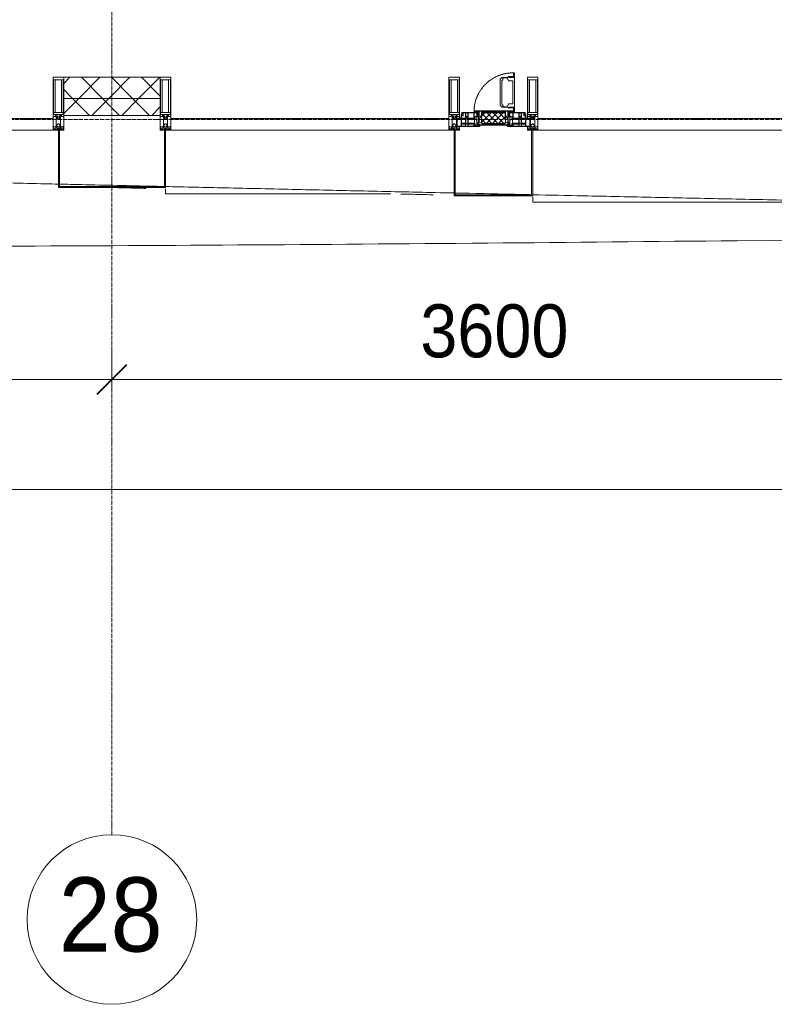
# Model space of a CAD drawing. Header units: millimetres. Extents: x 5617 to 107604, y 7718 to 206326.
# Tile 10 of 65: x 38556 to 42116, y 11226 to 15872. Entities that reach past the tile are written whole.
import ezdxf

# ---------------------------------------------------------------- set-up
doc = ezdxf.new("R2010")
doc.units = ezdxf.units.MM
for name, pattern in [('-D1-02х01', [3, 2, -1]), ('ADSK_Линия сетки', [25, 20, -2.5, 0, -2.5]), ('Линия сетки', [25, 20, -2.5, 0, -2.5])]:
    doc.linetypes.add(name, pattern=pattern)
for name, color, linetype, lineweight in [('Импосты витража', 7, 'Continuous', 18), ('Колонны', 7, 'Continuous', 18), ('Окна', 7, 'Continuous', 18), ('Оси', 7, 'Continuous', 9), ('Панели витража', 7, 'Continuous', 18), ('Размеры', 7, 'Continuous', 9), ('Размеры-100', 7, 'Continuous', 9), ('Стены разрез', 7, 'Continuous', 40), ('Стены штриховка', 7, 'Continuous', 40), ('Форма', 7, 'Continuous', 18), ('Формообразующий элемент-перекрытие', 7, 'Continuous', 18), ('Элементы узлов', 7, 'Continuous', 18)]:
    doc.layers.add(name, color=color, linetype=linetype, lineweight=lineweight)
doc.styles.add('Arial', font='arial.ttf', dxfattribs={"width": 0.9, "height": 250})
doc.styles.add('Arial_1', font='arial.ttf', dxfattribs={"width": 0.9, "height": 350})
doc.dimstyles.new('Основной_2_5_мм', dxfattribs={"dimscale": 304.8, "dimtxt": 255.06485, "dimasz": 0.463911, "dimexe": 0.492126, "dimexo": 0.492126, "dimgap": 0.098425, "dimtad": 1, "dimdec": 0, "dimdsep": 46, "dimtxsty": 'Arial', "dimblk1": 'OBLIQUE', "dimblk2": 'OBLIQUE', "dimsah": 1, "dimcen": 0.09, "dimdle": 0.492126, "dimazin": 2, "dimtfac": 1, "dimtdec": 4, "dimtix": 1, "dimtmove": 0, "dimatfit": 3, "dimfxl": 1, "dimtvp": 1, "dimtolj": 1, "dimtzin": 0, "dimlwd": 20, "dimlwe": 20, "dimarcsym": 2})
pattern_1 = [(45, (0, 0), (-70.71068, 70.71068), []), (135, (0, 0), (-70.71068, -70.71068), [])]

# ---------------------------------------------------------------- blocks, each defined once
blk = doc.blocks.new('System Panel - A_PAN_Glass-7508020-МКСС_К4_L17_58_200_')
at = {"layer": 'Панели витража', "color": 253, "lineweight": 5, "true_color": 0xaaaaaa}
for p, q in [((656.25, 55), (-656.25, 55)), ((-656.25, 55), (-656.25, 0)), ((656.25, 0), (656.25, 55)), ((-656.25, 0), (656.25, 0))]:
    blk.add_line(p, q, dxfattribs=at)
blk = doc.blocks.new('A_PAN_Створка - 383мм-V54-МКСС_К4_L17_58_200_')
at = {"layer": 'Панели витража', "lineweight": 5}
h = blk.add_hatch(dxfattribs=at)
h.set_pattern_fill('FP_7', color=256, style=0, pattern_type=2)
h.set_pattern_definition([(45, (-113350, -15350), (-14.1421356, 14.1421356), []), (135, (-113350, -15350), (-14.1421356, -14.1421356), [])])
h.paths.add_polyline_path([(-54.5, 31.8), (54.5, 31.8), (54.9, 34.1), (57.2, 36.4), (57.2, 60.8), (54.6, 63.4), (53.6, 82.7), (-54.6, 81.8), (-54.6, 63.4), (-57.2, 60.8), (-57.2, 36.4), (-54.9, 34.1)])
at = {"layer": 'Окна', "lineweight": 5}
for p, q in [((39.7, 249), (31.1, 240.4)), ((31.1, 117.6), (31.1, 240.4)), ((41.4, 234.2), (39.1, 233.8)), ((39.1, 179), (39.1, 233.8)), ((70.1, 249), (39.7, 249)), ((41.4, 234.2), (43.5, 236.3)), ((45, 244.7), (42.3, 239.8)), ((42.3, 239.8), (43.5, 236.3)), ((45.9, 246.8), (45, 244.7)), ((63.3, 246.8), (45.9, 246.8)), ((64.1, 245), (63.3, 246.8)), ((64.1, 245), (66.7, 241)), ((66.7, 241), (68.6, 239.7)), ((68.6, 239.7), (68.6, 236.4)), ((68.6, 236.4), (71.1, 233.9)), ((70.1, 252.9), (70.1, 249)), ((95.1, 252.9), (70.1, 252.9)), ((71.1, 233.9), (89.5, 233.9)), ((74.1, 248.4), (74.1, 252.9)), ((89.1, 248.4), (74.1, 248.4)), ((89.1, 252.9), (89.1, 248.4)), ((89.5, 233.9), (90.6, 232.8)), ((90.6, 125.2), (90.6, 232.8)), ((93.1, 248.4), (93.1, 252.9)), ((97.9, 248.4), (93.1, 248.4)), ((95.1, 270.5), (95.1, 252.9)), ((99.6, 270.5), (95.1, 270.5)), ((97.9, 262.4), (95.1, 262.4)), ((97.9, 262.4), (97.9, 248.4)), ((99.6, 270.5), (99.6, 87.5)), ((39.1, 179), (39.1, 124.2)), ((39.7, 109), (31.1, 117.6)), ((41.4, 123.8), (39.1, 124.2)), ((70.1, 109), (39.7, 109)), ((41.4, 123.8), (43.5, 121.7)), ((42.3, 118.2), (43.5, 121.7)), ((45, 113.3), (42.3, 118.2)), ((45.9, 111.2), (45, 113.3)), ((63.3, 111.2), (45.9, 111.2)), ((64.1, 113), (63.3, 111.2)), ((64.1, 113), (66.7, 117)), ((66.7, 117), (68.6, 118.3)), ((68.6, 121.6), (71.1, 124.1)), ((68.6, 118.3), (68.6, 121.6)), ((70.1, 105.1), (70.1, 109)), ((95.1, 105.1), (70.1, 105.1)), ((71.1, 124.1), (89.5, 124.1)), ((74.1, 109.6), (74.1, 105.1)), ((89.1, 109.6), (74.1, 109.6)), ((89.1, 105.1), (89.1, 109.6)), ((89.5, 124.1), (90.6, 125.2)), ((93.1, 109.6), (93.1, 105.1)), ((97.9, 109.6), (93.1, 109.6)), ((95.1, 87.5), (95.1, 105.1)), ((97.9, 95.6), (95.1, 95.6)), ((97.9, 95.6), (97.9, 109.6)), ((-171, 57), (-156, 57)), ((-171, 17), (-171, 57)), ((-153, 73.5), (-150, 73.5)), ((-153, 60), (-153, 73.5)), ((-150, 84), (-78, 84)), ((-150, 73.5), (-150, 84)), ((-91.5, 92), (91.5, 92)), ((-91.5, 87.5), (-91.5, 92)), ((-73.9, 87.5), (-91.5, 87.5)), ((-78, 84), (-78, 23.5)), ((-73.9, 62.5), (-73.9, 87.5)), ((-70, 62.5), (-73.9, 62.5)), ((-70, 32.1), (-70, 62.5)), ((70, 62.5), (70, 32.1)), ((73.9, 62.5), (70, 62.5)), ((73.9, 87.5), (73.9, 62.5)), ((91.5, 87.5), (73.9, 87.5)), ((78, 84), (150, 84)), ((78, 23.5), (78, 84)), ((91.5, 92), (91.5, 87.5)), ((99.6, 87.5), (95.1, 87.5)), ((150, 84), (150, 73.5)), ((150, 73.5), (153, 73.5)), ((153, 73.5), (153, 60)), ((156, 57), (171, 57)), ((171, 57), (171, 17)), ((-67.9, 17), (-171, 17)), ((-78, 23.5), (-67.9, 23.5)), ((-61.4, 23.5), (-70, 32.1)), ((-67.9, 23.5), (-64.6, 26.8)), ((-67.9, 17), (-67.9, 23.5)), ((-61.4, 23.5), (-67.9, 17)), ((-64.6, 26.8), (-61.4, 23.5)), ((61.4, 23.5), (-61.4, 23.5)), ((70, 32.1), (61.4, 23.5)), ((61.4, 23.5), (64.6, 26.8)), ((67.9, 17), (61.4, 23.5)), ((64.6, 26.8), (67.9, 23.5)), ((67.9, 23.5), (67.9, 17)), ((67.9, 23.5), (78, 23.5)), ((171, 17), (67.9, 17))]:
    blk.add_line(p, q, dxfattribs=at)
at = {"layer": 'Окна', "color": 253, "lineweight": 5, "true_color": 0xaaaaaa}
for p, q in [((-171, 55.5), (-152, 55.5)), ((-152, 20), (-152, 73.5)), ((-150.5, 69.5), (-150.5, 73.5)), ((-145, 69.5), (-150.5, 69.5)), ((-150.5, 33.6), (-150.5, 68)), ((-150.5, 68), (-143.5, 68)), ((-150.5, 56.6), (-132.4, 56.6)), ((-136.4, 52.4), (-150.5, 52.4)), ((-148.5, 82.5), (-132.4, 82.5)), ((-148.5, 81), (-148.5, 82.5)), ((-143.5, 81), (-148.5, 81)), ((-145, 69.5), (-145, 79.5)), ((-143.5, 68), (-143.5, 81)), ((-137.2, 54.8), (-135.8, 50.8)), ((-132.5, 54.8), (-137.2, 54.8)), ((-132.1, 49), (-135.8, 50.8)), ((-132.5, 53.8), (-133.4, 52)), ((-133.4, 52), (-130.1, 50.4)), ((-132.5, 53.8), (-132.5, 54.8)), ((-132.4, 56.6), (-132.4, 82.5)), ((-132.1, 49), (-132.1, 36.8)), ((-131, 82.5), (-120.8, 82.5)), ((-131, 82.5), (-131, 64.6)), ((-131, 64.6), (-120.8, 64.6)), ((-131, 56.5), (-131, 62.6)), ((-120.8, 62.6), (-131, 62.6)), ((-131, 56.5), (-120.8, 56.5)), ((-131, 55.1), (-131, 52.7)), ((-120.8, 55.1), (-131, 55.1)), ((-129.4, 51.1), (-131, 52.7)), ((-130.1, 50.4), (-129.4, 51.1)), ((-130.1, 35.3), (-130.1, 50.4)), ((-122.4, 51.1), (-120.8, 52.7)), ((-121.7, 50.4), (-122.4, 51.1)), ((-118.4, 52), (-121.7, 50.4)), ((-121.7, 35.3), (-121.7, 50.4)), ((-120.8, 82.5), (-120.8, 64.6)), ((-120.8, 56.5), (-120.8, 62.6)), ((-120.8, 55.1), (-120.8, 52.7)), ((-119.7, 49), (-115.9, 50.8)), ((-119.7, 49), (-119.7, 36.8)), ((-119.3, 82.5), (-92.5, 82.5)), ((-119.3, 56.6), (-119.3, 82.5)), ((-92.5, 56.6), (-119.3, 56.6)), ((-119.3, 54.8), (-114.6, 54.8)), ((-119.3, 53.8), (-119.3, 54.8)), ((-119.3, 53.8), (-118.4, 52)), ((-114.6, 54.8), (-115.9, 50.8)), ((-94.1, 52.5), (-115.3, 52.5)), ((-89.9, 50.9), (-94.1, 52.5)), ((-92.5, 56.6), (-92.5, 82.5)), ((-90.8, 82.5), (-79.5, 82.5)), ((-90.8, 64.6), (-90.8, 82.5)), ((-80.1, 64.6), (-90.8, 64.6)), ((-90.8, 62.7), (-90.8, 56.6)), ((-80.4, 62.7), (-90.8, 62.7)), ((-90.8, 56.6), (-85.9, 56.6)), ((-89.9, 52.2), (-88.6, 53.5)), ((-89.9, 52.2), (-89.9, 50.9)), ((-89.9, 35.1), (-89.9, 50.9)), ((-85.9, 53.5), (-88.6, 53.5)), ((-85.9, 56.6), (-85.9, 53.5)), ((-85.9, 53.5), (-78, 45.6)), ((-85, 84), (-85, 87.5)), ((-85, 87.5), (-78, 87.5)), ((-78, 84), (-85, 84)), ((-80.4, 61.1), (-80.4, 62.7)), ((-78, 61.1), (-80.4, 61.1)), ((-80.1, 66.1), (-80.1, 64.6)), ((-78, 66.1), (-80.1, 66.1)), ((-79.5, 82.5), (-79.5, 80.6)), ((-79.5, 80.6), (-78, 80.6)), ((-78, 87.5), (-78, 84)), ((-78, 66.1), (-78, 61.1)), ((78, 87.5), (78, 84)), ((85, 87.5), (78, 87.5)), ((78, 84), (85, 84)), ((79.5, 80.6), (78, 80.6)), ((78, 66.1), (78, 61.1)), ((78, 66.1), (80.1, 66.1)), ((78, 61.1), (80.4, 61.1)), ((85.9, 53.5), (78, 45.6)), ((90.8, 82.5), (79.5, 82.5)), ((79.5, 82.5), (79.5, 80.6)), ((80.1, 66.1), (80.1, 64.6)), ((80.1, 64.6), (90.8, 64.6)), ((80.4, 62.7), (90.8, 62.7)), ((80.4, 61.1), (80.4, 62.7)), ((85, 84), (85, 87.5)), ((85.9, 56.6), (85.9, 53.5)), ((90.8, 56.6), (85.9, 56.6)), ((85.9, 53.5), (88.6, 53.5)), ((89.9, 52.2), (88.6, 53.5)), ((89.9, 50.9), (94.1, 52.5)), ((89.9, 52.2), (89.9, 50.9)), ((89.9, 35.1), (89.9, 50.9)), ((90.8, 64.6), (90.8, 82.5)), ((90.8, 62.7), (90.8, 56.6)), ((119.3, 82.5), (92.5, 82.5)), ((92.5, 56.6), (92.5, 82.5)), ((92.5, 56.6), (119.3, 56.6)), ((94.1, 52.5), (115.3, 52.5)), ((114.6, 54.8), (115.9, 50.8)), ((119.3, 54.8), (114.6, 54.8)), ((119.7, 49), (115.9, 50.8)), ((119.3, 53.8), (118.4, 52)), ((118.4, 52), (121.7, 50.4)), ((119.3, 56.6), (119.3, 82.5)), ((119.3, 53.8), (119.3, 54.8)), ((119.7, 49), (119.7, 36.8)), ((120.8, 82.5), (120.8, 64.6)), ((131, 82.5), (120.8, 82.5)), ((131, 64.6), (120.8, 64.6)), ((120.8, 56.5), (120.8, 62.6)), ((120.8, 62.6), (131, 62.6)), ((131, 56.5), (120.8, 56.5)), ((120.8, 55.1), (120.8, 52.7)), ((120.8, 55.1), (131, 55.1)), ((122.4, 51.1), (120.8, 52.7)), ((121.7, 50.4), (122.4, 51.1)), ((121.7, 35.3), (121.7, 50.4)), ((129.4, 51.1), (131, 52.7)), ((130.1, 50.4), (129.4, 51.1)), ((133.4, 52), (130.1, 50.4)), ((130.1, 35.3), (130.1, 50.4)), ((131, 82.5), (131, 64.6)), ((131, 56.5), (131, 62.6)), ((131, 55.1), (131, 52.7)), ((132.1, 49), (135.8, 50.8)), ((132.1, 49), (132.1, 36.8)), ((132.4, 56.6), (132.4, 82.5)), ((148.5, 82.5), (132.4, 82.5)), ((150.5, 56.6), (132.4, 56.6)), ((132.5, 54.8), (137.2, 54.8)), ((132.5, 53.8), (132.5, 54.8)), ((132.5, 53.8), (133.4, 52)), ((137.2, 54.8), (135.8, 50.8)), ((136.4, 52.4), (150.5, 52.4)), ((143.5, 81), (148.5, 81)), ((143.5, 68), (143.5, 81)), ((150.5, 68), (143.5, 68)), ((145, 69.5), (145, 79.5)), ((145, 69.5), (150.5, 69.5)), ((148.5, 81), (148.5, 82.5)), ((150.5, 69.5), (150.5, 73.5)), ((150.5, 33.6), (150.5, 68)), ((152, 20), (152, 73.5)), ((171, 55.5), (152, 55.5)), ((-171, 18.5), (-153.5, 18.5)), ((-153.5, 18.5), (-152, 20)), ((-136.3, 33.6), (-150.5, 33.6)), ((-150.5, 29.4), (-132.4, 29.4)), ((-150.5, 17), (-150.5, 29.4)), ((-132.4, 18.6), (-150.5, 18.6)), ((-137.2, 31), (-135.8, 35)), ((-132.5, 31), (-137.2, 31)), ((-132.1, 36.8), (-135.8, 35)), ((-133.4, 33.7), (-130.1, 35.3)), ((-132.5, 31.9), (-133.4, 33.7)), ((-132.5, 31.9), (-132.5, 31)), ((-132.4, 29.4), (-132.4, 18.6)), ((-129.4, 34.6), (-131, 33)), ((-131, 30.9), (-131, 33)), ((-120.8, 30.9), (-131, 30.9)), ((-131, 29.5), (-120.8, 29.5)), ((-131, 18.2), (-131, 29.5)), ((-120.8, 18.2), (-131, 18.2)), ((-130.1, 35.3), (-129.4, 34.6)), ((-121.7, 35.3), (-122.4, 34.6)), ((-122.4, 34.6), (-120.8, 33)), ((-118.4, 33.7), (-121.7, 35.3)), ((-120.8, 30.9), (-120.8, 33)), ((-120.8, 18.2), (-120.8, 29.5)), ((-119.7, 36.8), (-115.9, 35)), ((-119.3, 31.9), (-118.4, 33.7)), ((-119.3, 31.9), (-119.3, 31)), ((-119.3, 31), (-114.6, 31)), ((-92.5, 29.4), (-119.3, 29.4)), ((-119.3, 29.4), (-119.3, 18.6)), ((-119.3, 18.6), (-92.5, 18.6)), ((-114.6, 31), (-115.9, 35)), ((-94.1, 33.5), (-115.4, 33.5)), ((-89.9, 35.1), (-94.1, 33.5)), ((-92.5, 18.6), (-92.5, 29.4)), ((-90.8, 18.5), (-90.8, 29.4)), ((-90.8, 29.4), (-85.9, 29.4)), ((-87.3, 18.5), (-90.8, 18.5)), ((-89.9, 32.5), (-89.9, 35.1)), ((-85.9, 32.5), (-89.9, 32.5)), ((-87.3, 21.9), (-85.9, 21.9)), ((-87.3, 20.4), (-87.3, 21.9)), ((-87.3, 20.4), (-87.3, 18.5)), ((-84.8, 20.4), (-87.3, 20.4)), ((-85.9, 29.4), (-85.9, 32.5)), ((-85.9, 21.9), (-85.9, 29.4)), ((-85.9, 18.2), (-85.9, 20.4)), ((-75.9, 18.2), (-85.9, 18.2)), ((-83.4, 20.4), (-84.8, 20.4)), ((-70, 33.8), (-83.4, 20.4)), ((-78, 45.6), (-78, 36.8)), ((-78, 36.8), (-70, 36.8)), ((-75.9, 23.5), (-73, 23.5)), ((-75.9, 21.5), (-75.9, 23.5)), ((-75.9, 21.5), (-75.9, 18.2)), ((-74.9, 21.5), (-75.9, 21.5)), ((-74.9, 17.9), (-74.9, 21.5)), ((-68.9, 17.9), (-74.9, 17.9)), ((-67.2, 29.3), (-73, 23.5)), ((-70, 36.8), (-70, 33.8)), ((-68.9, 21.5), (-68.9, 17.9)), ((-67.9, 21.5), (-68.9, 21.5)), ((-67.9, 23.5), (-64.6, 26.8)), ((-67.9, 21.5), (-67.9, 23.5)), ((-64.6, 26.8), (-67.2, 29.3)), ((64.6, 26.8), (67.2, 29.3)), ((67.9, 23.5), (64.6, 26.8)), ((67.2, 29.3), (73, 23.5)), ((67.9, 21.5), (67.9, 23.5)), ((67.9, 21.5), (68.9, 21.5)), ((68.9, 21.5), (68.9, 17.9)), ((68.9, 17.9), (74.9, 17.9)), ((70, 36.8), (70, 33.8)), ((78, 36.8), (70, 36.8)), ((70, 33.8), (83.4, 20.4)), ((75.9, 23.5), (73, 23.5)), ((74.9, 21.5), (75.9, 21.5)), ((74.9, 17.9), (74.9, 21.5)), ((75.9, 21.5), (75.9, 23.5)), ((75.9, 21.5), (75.9, 18.2)), ((75.9, 18.2), (85.9, 18.2)), ((78, 45.6), (78, 36.8)), ((83.4, 20.4), (84.8, 20.4)), ((84.8, 20.4), (87.3, 20.4)), ((85.9, 32.5), (89.9, 32.5)), ((85.9, 29.4), (85.9, 32.5)), ((85.9, 21.9), (85.9, 29.4)), ((90.8, 29.4), (85.9, 29.4)), ((87.3, 21.9), (85.9, 21.9)), ((85.9, 18.2), (85.9, 20.4)), ((87.3, 20.4), (87.3, 21.9)), ((87.3, 20.4), (87.3, 18.5)), ((87.3, 18.5), (90.8, 18.5)), ((89.9, 35.1), (94.1, 33.5)), ((89.9, 32.5), (89.9, 35.1)), ((90.8, 18.5), (90.8, 29.4)), ((92.5, 18.6), (92.5, 29.4)), ((92.5, 29.4), (119.3, 29.4)), ((119.3, 18.6), (92.5, 18.6)), ((94.1, 33.5), (115.4, 33.5)), ((114.6, 31), (115.9, 35)), ((119.3, 31), (114.6, 31)), ((119.7, 36.8), (115.9, 35)), ((118.4, 33.7), (121.7, 35.3)), ((119.3, 31.9), (118.4, 33.7)), ((119.3, 31.9), (119.3, 31)), ((119.3, 29.4), (119.3, 18.6)), ((122.4, 34.6), (120.8, 33)), ((120.8, 30.9), (120.8, 33)), ((120.8, 30.9), (131, 30.9)), ((120.8, 18.2), (120.8, 29.5)), ((131, 29.5), (120.8, 29.5)), ((120.8, 18.2), (131, 18.2)), ((121.7, 35.3), (122.4, 34.6)), ((130.1, 35.3), (129.4, 34.6)), ((129.4, 34.6), (131, 33)), ((133.4, 33.7), (130.1, 35.3)), ((131, 30.9), (131, 33)), ((131, 18.2), (131, 29.5)), ((132.1, 36.8), (135.8, 35)), ((150.5, 29.4), (132.4, 29.4)), ((132.4, 29.4), (132.4, 18.6)), ((132.4, 18.6), (150.5, 18.6)), ((132.5, 31.9), (133.4, 33.7)), ((132.5, 31.9), (132.5, 31)), ((132.5, 31), (137.2, 31)), ((137.2, 31), (135.8, 35)), ((136.3, 33.6), (150.5, 33.6)), ((150.5, 17), (150.5, 29.4)), ((153.5, 18.5), (152, 20)), ((171, 18.5), (153.5, 18.5))]:
    blk.add_line(p, q, dxfattribs=at)
at = {"layer": 'Окна', "linetype": '-D1-02х01', "lineweight": 5}
blk.add_arc((91.4, 87.5), 183, 88.8555, 178.5909, dxfattribs=at)
at = {"layer": 'Окна', "lineweight": 5}
for centre, start, end in [((-156, 60), 270, 360), ((156, 60), 180, 270)]:
    blk.add_arc(centre, 3, start, end, dxfattribs=at)
at = {"layer": 'Элементы узлов', "color": 253, "lineweight": 5, "true_color": 0xaaaaaa}
for p, q in [((-91.5, 92), (-91.5, 87.5)), ((-91.5, 92), (91.5, 92)), ((-91.5, 87.5), (-73.9, 87.5)), ((-83.4, 90.3), (-69.4, 90.3)), ((-83.4, 90.3), (-83.4, 87.5)), ((-73.9, 87.5), (-73.9, 62.5)), ((-69.4, 85.5), (-73.9, 85.5)), ((-73.9, 81.5), (-69.4, 81.5)), ((-69.4, 66.5), (-73.9, 66.5)), ((-73.9, 62.5), (-70, 62.5)), ((-70, 62.5), (-70, 32.1)), ((-69.4, 90.3), (-69.4, 85.5)), ((-69.4, 81.5), (-69.4, 66.5)), ((-67.9, 89.3), (-66.9, 90.3)), ((-67.9, 62.5), (-67.9, 89.3)), ((-61.7, 62.5), (-67.9, 62.5)), ((-66, 56.5), (-67.8, 55.7)), ((-67.8, 55.7), (-67.8, 38.3)), ((-66.9, 90.3), (-57.4, 90.3)), ((-66, 56.5), (-62, 59.1)), ((-62, 59.1), (-60.7, 61)), ((-60.1, 67.7), (-61.7, 64.9)), ((-61.7, 64.9), (-61.7, 62.5)), ((-60.7, 61), (-57.4, 61)), ((-56.4, 67.7), (-60.1, 67.7)), ((-57.4, 90.3), (-56.4, 89.4)), ((-57.4, 61), (-54.9, 63.5)), ((-54.6, 63.4), (-57.2, 60.8)), ((-57.2, 60.8), (-57.2, 36.4)), ((-56.4, 89.4), (-56.4, 67.7)), ((-53.9, 90.3), (-54.9, 89.3)), ((-54.9, 89.3), (-54.9, 85.6)), ((-54.9, 85.6), (-53.9, 84.6)), ((-54.9, 81.9), (-53.8, 83)), ((-54.9, 63.5), (-54.9, 81.9)), ((-53.6, 82.7), (-54.6, 81.8)), ((-54.6, 81.8), (-54.6, 63.4)), ((53.9, 90.3), (-53.9, 90.3)), ((-53.9, 84.6), (53.9, 84.6)), ((53.8, 83), (-53.8, 83)), ((53.6, 82.7), (-53.6, 82.7)), ((54.6, 81.8), (53.6, 82.7)), ((54.9, 81.9), (53.8, 83)), ((53.9, 90.3), (54.9, 89.3)), ((54.9, 85.6), (53.9, 84.6)), ((54.6, 63.4), (54.6, 81.8)), ((57.2, 60.8), (54.6, 63.4)), ((54.9, 89.3), (54.9, 85.6)), ((54.9, 63.5), (54.9, 81.9)), ((57.4, 61), (54.9, 63.5)), ((57.4, 90.3), (56.4, 89.4)), ((56.4, 89.4), (56.4, 67.7)), ((56.4, 67.7), (60.1, 67.7)), ((57.2, 36.4), (57.2, 60.8)), ((66.9, 90.3), (57.4, 90.3)), ((60.7, 61), (57.4, 61)), ((60.1, 67.7), (61.7, 64.9)), ((62, 59.1), (60.7, 61)), ((61.7, 64.9), (61.7, 62.5)), ((61.7, 62.5), (67.9, 62.5)), ((66, 56.5), (62, 59.1)), ((66, 56.5), (67.8, 55.7)), ((67.9, 89.3), (66.9, 90.3)), ((67.8, 55.7), (67.8, 38.3)), ((67.9, 62.5), (67.9, 89.3)), ((69.4, 90.3), (69.4, 85.5)), ((83.4, 90.3), (69.4, 90.3)), ((69.4, 85.5), (73.9, 85.5)), ((69.4, 81.5), (69.4, 66.5)), ((73.9, 81.5), (69.4, 81.5)), ((69.4, 66.5), (73.9, 66.5)), ((70, 62.5), (70, 32.1)), ((73.9, 62.5), (70, 62.5)), ((91.5, 87.5), (73.9, 87.5)), ((73.9, 87.5), (73.9, 62.5)), ((83.4, 90.3), (83.4, 87.5)), ((91.5, 92), (91.5, 87.5)), ((-70, 32.1), (-61.4, 23.5)), ((-67.8, 38.3), (-65.7, 37.4)), ((-65.7, 37.4), (-60.8, 34.7)), ((61.4, 23.5), (-61.4, 23.5)), ((-60.8, 34.7), (-57.3, 35.9)), ((-55.2, 33.8), (-57.3, 35.9)), ((-57.2, 36.4), (-54.9, 34.1)), ((-55.2, 33.8), (-54.8, 31.5)), ((-54.9, 34.1), (-54.5, 31.8)), ((-53.9, 30.5), (-54.9, 29.5)), ((-54.9, 29.5), (-54.9, 25.8)), ((-54.9, 25.8), (-53.9, 24.8)), ((0, 31.5), (-54.8, 31.5)), ((-54.5, 31.8), (54.5, 31.8)), ((53.9, 30.5), (-53.9, 30.5)), ((-53.9, 24.8), (53.9, 24.8)), ((0, 31.5), (54.8, 31.5)), ((53.9, 30.5), (54.9, 29.5)), ((54.9, 25.8), (53.9, 24.8)), ((54.5, 31.8), (54.9, 34.1)), ((55.2, 33.8), (54.8, 31.5)), ((54.9, 34.1), (57.2, 36.4)), ((54.9, 29.5), (54.9, 25.8)), ((55.2, 33.8), (57.3, 35.9)), ((60.8, 34.7), (57.3, 35.9)), ((65.7, 37.4), (60.8, 34.7)), ((70, 32.1), (61.4, 23.5)), ((67.8, 38.3), (65.7, 37.4))]:
    blk.add_line(p, q, dxfattribs=at)
blk = doc.blocks.new('Rectangular Mullion - 50Wx250H-2623690-МКСС_К4_L17_58_200_')
at = {"layer": 'Элементы узлов', "color": 253, "lineweight": 5, "true_color": 0xaaaaaa}
for p, q in [((-25, 65.2), (-25, 250)), ((-25, 250), (0, 250)), ((-23, 237.3), (0, 237.3)), ((-23, 237.3), (-23, 73.6)), ((-14.9, 84), (-14.9, 237.3)), ((25, 250), (0, 250)), ((23, 237.3), (0, 237.3)), ((14.9, 84), (14.9, 237.3)), ((23, 237.3), (23, 73.6)), ((25, 65.2), (25, 250)), ((-14, 65.2), (-25, 65.2)), ((0, 84), (-23, 84)), ((-0.5, 73.6), (-23, 73.6)), ((-14, 71.3), (-14, 65.2)), ((-10, 71.3), (-14, 71.3)), ((-10, 53), (-10, 71.3)), ((-8.7, 53), (-10, 53)), ((-10, 53), (-10, 17)), ((-8.7, 53), (-7, 54.7)), ((-7, 65.2), (-5.9, 67.3)), ((-7, 65.2), (-7, 54.7)), ((-4.1, 67.3), (-5.9, 67.3)), ((-4.1, 67.3), (-2.9, 65.1)), ((-2.9, 65.1), (-2.9, 54.6)), ((-1.3, 53), (-2.9, 54.6)), ((0, 53), (-1.3, 53)), ((0, 84), (23, 84)), ((0, 53), (1.3, 53)), ((0.5, 73.6), (23, 73.6)), ((1.3, 53), (2.9, 54.6)), ((4.1, 67.3), (2.9, 65.1)), ((2.9, 65.1), (2.9, 54.6)), ((4.1, 67.3), (5.9, 67.3)), ((7, 65.2), (5.9, 67.3)), ((7, 65.2), (7, 54.7)), ((8.7, 53), (7, 54.7)), ((8.7, 53), (10, 53)), ((10, 71.3), (14, 71.3)), ((10, 53), (10, 71.3)), ((10, 53), (10, 17)), ((14, 71.3), (14, 65.2)), ((14, 65.2), (25, 65.2)), ((-23.8, 14.6), (-25, 14.2)), ((-25, 0), (-25, 14.2)), ((-22.3, 17), (-23.8, 17)), ((-23.8, 17), (-23.8, 14.6)), ((-22.5, 10.6), (-23.8, 14.6)), ((-22.5, 10.6), (-23.7, 9.9)), ((-23.7, 1.3), (-23.7, 9.9)), ((-23.7, 1.3), (-11.8, 1.3)), ((-23.2, 10.2), (-22.5, 8)), ((-22.5, 8), (-22.5, 4.5)), ((-21.3, 4.5), (-22.5, 4.5)), ((-22.3, 17), (-22.3, 16)), ((-22.3, 16), (-21.3, 16)), ((-19, 17.6), (-21.3, 16)), ((-21.3, 4.5), (-21.3, 6.5)), ((-21.3, 6.5), (-14.2, 6.5)), ((-18.4, 16.6), (-19, 17.6)), ((-7.4, 16.6), (-18.4, 16.6)), ((-14.2, 6.5), (-14.2, 4.5)), ((-13.2, 4.5), (-14.2, 4.5)), ((-13.2, 4.5), (-12.2, 7.2)), ((-12.7, 7.6), (-11.3, 11.4)), ((-12.7, 7.6), (-11.8, 6.9)), ((-12.2, 9), (-12.2, 14.8)), ((-12.2, 14.8), (0, 14.8)), ((-11.8, 1.3), (-11.8, 6.9)), ((-10.5, 11.2), (-11.3, 11.4)), ((-10.5, 1.5), (-10.5, 11.2)), ((-4.8, 1.5), (-10.5, 1.5)), ((-10, 17), (-7.5, 17)), ((-8.5, 23), (-1.5, 30)), ((-8.5, 18.5), (-8.5, 23)), ((-7.5, 18.5), (-8.5, 18.5)), ((-7.5, 17), (-7.5, 18.5)), ((-7.4, 18), (-7.4, 16.6)), ((-2.6, 18), (-7.4, 18)), ((0, 8), (-4.8, 8)), ((-4.8, 1.5), (-4.8, 8)), ((-2.6, 18), (-2.6, 16.8)), ((-2.6, 16.8), (0, 16.8)), ((-1.5, 30), (0, 30)), ((1.5, 30), (0, 30)), ((2.6, 16.8), (0, 16.8)), ((0, 14.8), (0, 16.8)), ((0, 14.8), (0, 16.8)), ((12.2, 14.8), (0, 14.8)), ((0, 0), (0, 8)), ((0, 8), (4.8, 8)), ((0, 0), (0, 8)), ((8.5, 23), (1.5, 30)), ((2.6, 18), (2.6, 16.8)), ((2.6, 18), (7.4, 18)), ((4.8, 1.5), (4.8, 8)), ((4.8, 1.5), (10.5, 1.5)), ((7.4, 18), (7.4, 16.6)), ((7.4, 16.6), (18.4, 16.6)), ((7.5, 18.5), (8.5, 18.5)), ((7.5, 17), (7.5, 18.5)), ((10, 17), (7.5, 17)), ((8.5, 18.5), (8.5, 23)), ((10.5, 11.2), (11.3, 11.4)), ((10.5, 1.5), (10.5, 11.2)), ((12.7, 7.6), (11.3, 11.4)), ((12.7, 7.6), (11.8, 6.9)), ((11.8, 1.3), (11.8, 6.9)), ((23.7, 1.3), (11.8, 1.3)), ((12.2, 9), (12.2, 14.8)), ((13.2, 4.5), (12.2, 7.2)), ((13.2, 4.5), (14.2, 4.5)), ((21.3, 6.5), (14.2, 6.5)), ((14.2, 6.5), (14.2, 4.5)), ((18.4, 16.6), (19, 17.6)), ((19, 17.6), (21.3, 16)), ((22.3, 16), (21.3, 16)), ((21.3, 4.5), (21.3, 6.5)), ((21.3, 4.5), (22.5, 4.5)), ((22.3, 17), (22.3, 16)), ((22.3, 17), (23.8, 17)), ((22.5, 10.6), (23.8, 14.6)), ((22.5, 10.6), (23.7, 9.9)), ((23.2, 10.2), (22.5, 8)), ((22.5, 8), (22.5, 4.5)), ((23.7, 1.3), (23.7, 9.9)), ((23.8, 17), (23.8, 14.6)), ((23.8, 14.6), (25, 14.2)), ((25, 0), (25, 14.2)), ((-25, 0), (0, 0)), ((25, 0), (0, 0))]:
    blk.add_line(p, q, dxfattribs=at)
for centre, start, end in [((-0.5, 73.1), 360, 90), ((0.5, 73.1), 90, 180)]:
    blk.add_arc(centre, 0.5, start, end, dxfattribs=at)
blk = doc.blocks.new('Rectangular Mullion - R_StandardFrame_50Wx250H-V45-МКСС_К4_L17_58_200_')
at = {"layer": 'Импосты витража', "color": 253, "lineweight": 5, "true_color": 0xaaaaaa}
for p, q in [((-25, -250), (-25, 0)), ((-25, 0), (0, 0)), ((5, 0), (25, 0)), ((25, 0), (25, -250)), ((25, -250), (-25, -250))]:
    blk.add_line(p, q, dxfattribs=at)
blk = doc.blocks.new('Rectangular Mullion - R_StandardFrame_50Wx250H-7505731-МКСС_К4_L17_58_200_')
at = {"layer": 'Импосты витража', "color": 253, "lineweight": 5, "true_color": 0xaaaaaa}
for p, q in [((-25, -250), (-25, 0)), ((-25, 0), (-5, 0)), ((0, 0), (25, 0)), ((25, 0), (25, -250)), ((25, -250), (-25, -250))]:
    blk.add_line(p, q, dxfattribs=at)
blk = doc.blocks.new('Rectangular Mullion - R_StandardFrame_50Wx250H-V50-МКСС_К4_L17_58_200_')
at = {"layer": 'Импосты витража', "color": 253, "lineweight": 5, "true_color": 0xaaaaaa}
for p, q in [((-25, -250), (-25, 0)), ((-25, 0), (0, 0)), ((5, 0), (25, 0)), ((25, 0), (25, -17)), ((25, -57), (25, -250)), ((25, -250), (-25, -250))]:
    blk.add_line(p, q, dxfattribs=at)
blk = doc.blocks.new('Rectangular Mullion - R_StandardFrame_50Wx250H-V51-МКСС_К4_L17_58_200_')
at = {"layer": 'Импосты витража', "color": 253, "lineweight": 5, "true_color": 0xaaaaaa}
for p, q in [((-25, -17), (-25, 0)), ((-25, 0), (-5, 0)), ((0, 0), (25, 0)), ((25, 0), (25, -250)), ((-25, -250), (-25, -57)), ((25, -250), (-25, -250))]:
    blk.add_line(p, q, dxfattribs=at)
blk = doc.blocks.new('System Panel - A_PAN_Glass-7508972-МКСС_К4_L17_58_200_')
at = {"layer": 'Панели витража', "color": 253, "lineweight": 5, "true_color": 0xaaaaaa}
for p, q in [((656.25, 55), (-656.25, 55)), ((-656.25, 55), (-656.25, 0)), ((656.25, 0), (656.25, 55)), ((-656.25, 0), (656.25, 0))]:
    blk.add_line(p, q, dxfattribs=at)
blk = doc.blocks.new('A_SLK_PAN_Type1 - Прямой тип панели-6537747-МКСС_К4_L17_58_200_')
at = {"layer": 'Колонны', "lineweight": 5}
for p, q in [((-252.5, 270), (252.5, 270)), ((-252.5, 0), (-252.5, 270)), ((-247.5, 265), (-247.5, 0)), ((247.5, 265), (-247.5, 265)), ((247.5, 0), (247.5, 265)), ((252.5, 270), (252.5, 0)), ((-247.5, 0), (-252.5, 0)), ((252.5, 0), (247.5, 0))]:
    blk.add_line(p, q, dxfattribs=at)
blk = doc.blocks.new('A_SLK_PAN_Type1 - Прямой тип панели Ф-1_1-7502709-МКСС_К4_L17_58_200_')
at = {"layer": 'Колонны', "lineweight": 5}
for p, q in [((-185, 310), (185, 310)), ((-185, 0), (-185, 310)), ((-180, 305), (-180, 0)), ((180, 305), (-180, 305)), ((180, 0), (180, 305)), ((185, 310), (185, 0)), ((-180, 0), (-185, 0)), ((185, 0), (180, 0))]:
    blk.add_line(p, q, dxfattribs=at)
blk = doc.blocks.new('A_OGR_PAN_Отлив - A_OGR_PAN_Отлив-6121976-МКСС_К4_L17_58_200_')
at = {"layer": 'Колонны', "color": 253, "lineweight": 5, "true_color": 0xaaaaaa}
for q in [(-681.2, -314.6), (543.6, -340)]:
    blk.add_line((-681.2, -340), q, dxfattribs=at)
blk = doc.blocks.new('A_OGR_PAN_Отлив - A_OGR_PAN_Отлив-6121987-МКСС_К4_L17_58_200_')
at = {"layer": 'Колонны', "color": 253, "lineweight": 5, "true_color": 0xaaaaaa}
for q in [(-681.2, -276.3), (382.3, -300)]:
    blk.add_line((-681.2, -300), q, dxfattribs=at)
blk = doc.blocks.new('135_SLK_K4_AR_FCD_rvt-1-МКСС_К4_L17_58_200_')
at = {"layer": 'Стены разрез', "lineweight": 5, "true_color": 0xaaaaaa}
h = blk.add_hatch(dxfattribs=at)
h.set_pattern_fill('FP_4', color=253, style=0, pattern_type=2)
h.set_pattern_definition(pattern_1)
h.paths.add_polyline_path([(111777.5, 15500), (111777.5, 15600), (111322.5, 15600), (111322.5, 15500), (111608.1, 15500)])
h = blk.add_hatch(dxfattribs=at)
h.set_pattern_fill('FP_4', color=253, style=0, pattern_type=2)
h.set_pattern_definition(pattern_1)
h.paths.add_polyline_path([(111322.5, 15420), (111777.5, 15420), (111777.5, 15500), (111322.5, 15500)])
at = {"layer": 'Стены разрез', "color": 253, "lineweight": 9, "true_color": 0xaaaaaa}
for p, q in [((111777.5, 15600), (111322.5, 15600)), ((111322.5, 15600), (111322.5, 15420)), ((111777.5, 15420), (111777.5, 15600)), ((111322.5, 15420), (111777.5, 15420))]:
    blk.add_line(p, q, dxfattribs=at)
at = {"layer": 'Стены штриховка', "color": 253, "lineweight": 9, "true_color": 0xaaaaaa}
blk.add_line((111777.5, 15500), (111322.5, 15500), dxfattribs=at)
at = {"layer": 'Форма', "color": 253, "lineweight": 5, "true_color": 0xaaaaaa, "flags": 128}
blk.add_lwpolyline([(114341.6, 14827.2), (118320, 14866.3), (121358.5, 14890.7), (122994.9, 14900)], dxfattribs=at)
at = {"layer": 'Форма', "color": 253, "lineweight": 9, "true_color": 0xaaaaaa}
for points, knots in [([(109935.1, 15126.6), (109973.9, 15125.7), (110125.6, 15122.3), (110390, 15116.4), (110672, 15110.1), (110897.6, 15105), (111067, 15101.1), (111200.3, 15098.1), (111277.2, 15096.3), (111297.6, 15095.9)], [-0.79343823, -0.79343823, -0.79343823, -0.79343823, -0.79, -0.78, -0.77, -0.765, -0.76, -0.755, -0.75319068, -0.75319068, -0.75319068, -0.75319068]), ([(111302.4, 15095.8), (111336.8, 15095), (111484.1, 15091.7), (111642.9, 15088.1), (111767.3, 15085.2), (111778.9, 15085)], [-0.75304899, -0.75304899, -0.75304899, -0.75304899, -0.75, -0.74, -0.73897131, -0.73897131, -0.73897131, -0.73897131]), ([(111802.5, 15084.4), (111895.8, 15082.3), (112102, 15077.7), (112421.1, 15070.5), (112759.8, 15062.9), (113007.6, 15057.3), (113142.7, 15054.4), (113165, 15053.9)], [-0.73827321, -0.73827321, -0.73827321, -0.73827321, -0.73, -0.72, -0.71, -0.7, -0.69802587, -0.69802587, -0.69802587, -0.69802587]), ([(113169.8, 15053.8), (113258.8, 15051.8), (113378.8, 15049.2), (113498.9, 15046.5), (113530, 15045.9)], [-0.69788249, -0.69788249, -0.69788249, -0.69788249, -0.69, -0.68724362, -0.68724362, -0.68724362, -0.68724362]), ([(113534.9, 15045.7), (113615, 15044), (113808, 15039.8), (114113.9, 15033.2), (114452.3, 15026.1), (114713.5, 15020.6), (114861.9, 15017.6), (114897.5, 15016.9)], [-0.68709638, -0.68709638, -0.68709638, -0.68709638, -0.68, -0.67, -0.66, -0.65, -0.64685005, -0.64685005, -0.64685005, -0.64685005])]:
    blk.add_open_spline(points, degree=3, knots=knots, dxfattribs=at)
at = {"layer": 'Форма', "color": 253, "lineweight": 5, "true_color": 0xaaaaaa}
blk.add_open_spline([(99970.7, 14890), (103152.4, 14835), (107982.3, 14778.7), (112930.9, 14812), (114498.2, 14828.9)], degree=3, knots=[38.77236, 38.77236, 38.77236, 38.77236, 55.669869, 63.562297, 63.562297, 63.562297, 63.562297], dxfattribs=at)
at = {"layer": 'Формообразующий элемент-перекрытие', "color": 253, "lineweight": 5, "true_color": 0xaaaaaa}
for points, knots in [([(111709.5, 15075.7), (111700.5, 15075.9), (111637.2, 15077.3), (111574, 15078.8), (111519.7, 15080)], [0.72997959, 0.72997959, 0.72997959, 0.72997959, 0.730769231, 0.735502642, 0.735502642, 0.735502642, 0.735502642]), ([(113065.5, 15045.6), (113045.1, 15046), (112994.3, 15047.1), (112943.6, 15048.2), (112913.3, 15048.9)], [0.690521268, 0.690521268, 0.690521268, 0.690521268, 0.692307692, 0.694950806, 0.694950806, 0.694950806, 0.694950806])]:
    blk.add_open_spline(points, degree=3, knots=knots, dxfattribs=at)
at = {"layer": 'Импосты витража', "color": 253, "lineweight": 5, "true_color": 0xaaaaaa}
for p in [(111297.5, 15350), (111802.5, 15350), (113165, 15350), (113535, 15350)]:
    blk.add_blockref('Rectangular Mullion - 50Wx250H-2623690-МКСС_К4_L17_58_200_', p, dxfattribs=at)
at = {"layer": 'Импосты витража', "color": 253, "lineweight": 5, "true_color": 0xaaaaaa, "extrusion": (0, 0, -1), "rotation": 180}
for name, p in [('Rectangular Mullion - R_StandardFrame_50Wx250H-V45-МКСС_К4_L17_58_200_', (-111297.5, 15350)), ('Rectangular Mullion - R_StandardFrame_50Wx250H-7505731-МКСС_К4_L17_58_200_', (-111802.5, 15350)), ('Rectangular Mullion - R_StandardFrame_50Wx250H-V50-МКСС_К4_L17_58_200_', (-113165, 15350)), ('Rectangular Mullion - R_StandardFrame_50Wx250H-V51-МКСС_К4_L17_58_200_', (-113535, 15350))]:
    blk.add_blockref(name, p, dxfattribs=at)
at = {"layer": 'Колонны', "color": 253, "lineweight": 5, "true_color": 0xaaaaaa, "rotation": 180}
for name, p in [('A_SLK_PAN_Type1 - Прямой тип панели-6537747-МКСС_К4_L17_58_200_', (111550, 15350)), ('A_SLK_PAN_Type1 - Прямой тип панели Ф-1_1-7502709-МКСС_К4_L17_58_200_', (113350, 15350))]:
    blk.add_blockref(name, p, dxfattribs=at)
at = {"layer": 'Колонны', "color": 253, "lineweight": 5, "true_color": 0xaaaaaa}
for name, p in [('A_OGR_PAN_Отлив - A_OGR_PAN_Отлив-6121987-МКСС_К4_L17_58_200_', (112483.8, 15350)), ('A_OGR_PAN_Отлив - A_OGR_PAN_Отлив-6121976-МКСС_К4_L17_58_200_', (114216.3, 15350))]:
    blk.add_blockref(name, p, dxfattribs=at)
at = {"layer": 'Панели витража', "color": 253, "lineweight": 5, "true_color": 0xaaaaaa}
for name, p in [('A_PAN_Створка - 383мм-V54-МКСС_К4_L17_58_200_', (113350, 15350)), ('System Panel - A_PAN_Glass-7508972-МКСС_К4_L17_58_200_', (110616.3, 15350)), ('System Panel - A_PAN_Glass-7508020-МКСС_К4_L17_58_200_', (112483.8, 15350)), ('System Panel - A_PAN_Glass-7508020-МКСС_К4_L17_58_200_', (114216.3, 15350))]:
    blk.add_blockref(name, p, dxfattribs=at)
blk = doc.blocks.new('Ось сетки - Круг_Ø8 мм-6577-МКСС_К4_L17_58_200_')
at = {"layer": 'Оси', "lineweight": 20}
for start, end in [(360, 180), (180, 360)]:
    blk.add_arc((0, 0), 4, start, end, dxfattribs=at)
blk = doc.blocks.new('DIMBLOCK11-МКСС_К4_L17_58_200_')
at = {"layer": 'Размеры-100', "lineweight": 20, "transparency": 16777216}
for p, q in [((35391.3, 14173.9), (35391.3, 14323.9)), ((38991.3, 14173.9), (38991.3, 14323.9)), ((35391.3, 14173.9), (38991.3, 14173.9)), ((35391.3, 14173.9), (35391.3, 14123.9)), ((38991.3, 14173.9), (38991.3, 14123.9))]:
    blk.add_line(p, q, dxfattribs=at)
at = {"layer": 'Размеры-100', "lineweight": 40, "transparency": 16777216}
for p, q in [((35391.3, 14173.9), (35462, 14244.6)), ((38991.3, 14173.9), (39062, 14244.6)), ((35391.3, 14173.9), (35320.6, 14103.2)), ((38991.3, 14173.9), (38920.6, 14103.2))]:
    blk.add_line(p, q, dxfattribs=at)
at = {"layer": 'Размеры-100', "color": 0, "lineweight": 20, "transparency": 16777216, "insert": (36846, 14528.5), "char_height": 250, "width": 828.765, "attachment_point": 1, "line_spacing_factor": 0.941778, "style": 'Arial'}
blk.add_mtext('3600', dxfattribs=at)
blk = doc.blocks.new('_Oblique')
at = {"color": 0, "linetype": 'ByBlock', "lineweight": -2}
blk.add_line((-0.5, -0.5), (0.5, 0.5), dxfattribs=at)
blk = doc.blocks.new('DIMBLOCK12-МКСС_К4_L17_58_200_')
at = {"layer": 'Размеры-100', "lineweight": 20, "transparency": 16777216}
for p, q in [((38991.3, 14173.9), (38991.3, 14323.9)), ((42591.3, 14173.9), (42591.3, 14323.9)), ((38991.3, 14173.9), (42591.3, 14173.9)), ((38991.3, 14173.9), (38991.3, 14123.9)), ((42591.3, 14173.9), (42591.3, 14123.9))]:
    blk.add_line(p, q, dxfattribs=at)
at = {"layer": 'Размеры-100', "lineweight": 40, "transparency": 16777216}
for p, q in [((38991.3, 14173.9), (39062, 14244.6)), ((42591.3, 14173.9), (42662, 14244.6)), ((38991.3, 14173.9), (38920.6, 14103.2)), ((42591.3, 14173.9), (42520.6, 14103.2))]:
    blk.add_line(p, q, dxfattribs=at)
at = {"layer": 'Размеры-100', "color": 0, "lineweight": 20, "transparency": 16777216, "insert": (40446, 14528.5), "char_height": 250, "width": 828.765, "attachment_point": 1, "line_spacing_factor": 0.941778, "style": 'Arial'}
blk.add_mtext('3600', dxfattribs=at)
blk = doc.blocks.new('DIMBLOCK22-МКСС_К4_L17_58_200_')
at = {"layer": 'Размеры-100', "lineweight": 20, "transparency": 16777216}
for p, q in [((28191.3, 13655.3), (28191.3, 13805.3)), ((64191.3, 13655.3), (64191.3, 13805.3)), ((28041.3, 13655.3), (64341.3, 13655.3)), ((28191.3, 13655.3), (28191.3, 13605.3)), ((64191.3, 13655.3), (64191.3, 13605.3))]:
    blk.add_line(p, q, dxfattribs=at)
at = {"layer": 'Размеры-100', "lineweight": 40, "transparency": 16777216}
for p, q in [((28191.3, 13655.3), (28262, 13726)), ((64191.3, 13655.3), (64262, 13726)), ((28191.3, 13655.3), (28120.6, 13584.6)), ((64191.3, 13655.3), (64120.6, 13584.6))]:
    blk.add_line(p, q, dxfattribs=at)
at = {"layer": 'Размеры-100', "color": 0, "lineweight": 20, "transparency": 16777216, "insert": (45759.6, 14009.9), "char_height": 250, "width": 1035.956, "attachment_point": 1, "line_spacing_factor": 0.941778, "style": 'Arial'}
blk.add_mtext('36000', dxfattribs=at)

msp = doc.modelspace()

# ---------------------------------------------------------------- linework, layer by layer
at = {"layer": 'Оси', "linetype": 'Линия сетки'}
msp.add_line((38991.3, 12025.7), (38991.3, 33150), dxfattribs=at)
at = {"layer": 'Оси', "linetype": 'ADSK_Линия сетки'}
msp.add_line((64356.3, 15400), (24852.5, 15400), dxfattribs=at)

# ---------------------------------------------------------------- block references
at = {"lineweight": 5}
msp.add_blockref('135_SLK_K4_AR_FCD_rvt-1-МКСС_К4_L17_58_200_', (-72558.7, 0), dxfattribs=at)
at = {"layer": 'Оси', "lineweight": 20, "xscale": 99.99999999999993, "yscale": 99.99999999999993, "zscale": 99.99999999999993}
msp.add_blockref('Ось сетки - Круг_Ø8 мм-6577-МКСС_К4_L17_58_200_', (38991.3, 11625.7), dxfattribs=at)

# ---------------------------------------------------------------- texts
at = {"layer": 'Оси', "insert": (38740.7, 11824.7), "char_height": 350, "width": 606.076, "attachment_point": 1, "style": 'Arial_1'}
msp.add_mtext('28', dxfattribs=at)

# ---------------------------------------------------------------- dimensions: what is measured, and where the dimension line sits
at = {"layer": 'Размеры', "lineweight": 20}
for base, p1, p2, override, picture, middle in [((38991.3, 14173.9), (35391.3, 14273.9), (38991.3, 14273.9), {"dimpost": '<>', "dimfxl": 3600}, 'DIMBLOCK11-МКСС_К4_L17_58_200_', (37191.3, 14331.6)), ((42591.3, 14173.9), (38991.3, 14273.9), (42591.3, 14273.9), {"dimpost": '<>', "dimfxl": 3600}, 'DIMBLOCK12-МКСС_К4_L17_58_200_', (40791.3, 14331.6)), ((64191.3, 13655.3), (28191.3, 13755.3), (64191.3, 13755.3), {"dimpost": '<>', "dimfxl": 36000}, 'DIMBLOCK22-МКСС_К4_L17_58_200_', (46191.3, 13813.1))]:
    dim = msp.add_linear_dim(base=base, p1=p1, p2=p2, dimstyle='Основной_2_5_мм', override=override, dxfattribs=at)
    dim.commit()
    dim.dimension.update_dxf_attribs({"geometry": picture, "text_midpoint": middle})

doc.saveas('drawing.dxf')
